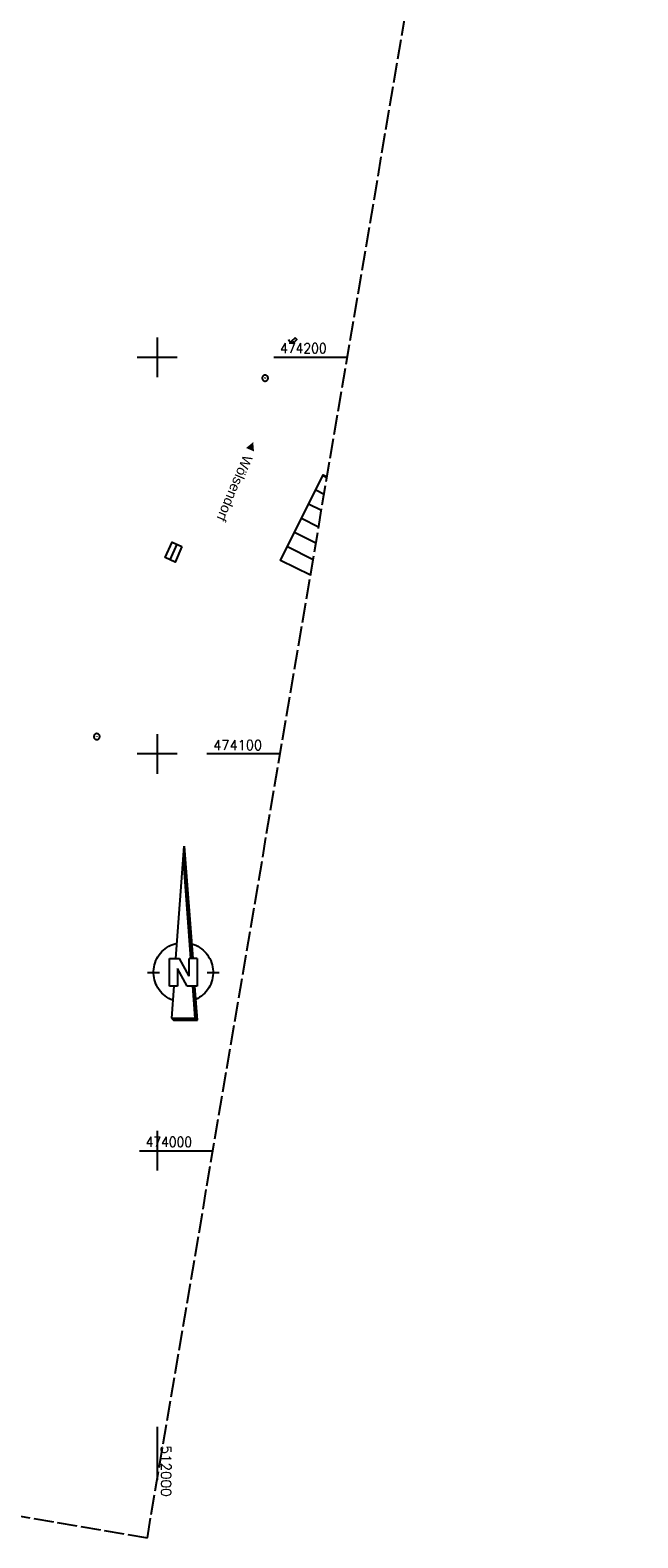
# Model space of a CAD drawing. Extents: x 511715 to 512121, y 473902 to 474680.
# Tile 2 of 5: x 511968 to 512121, y 473902 to 474282. Entities that reach past the tile are written whole.
import ezdxf

# ---------------------------------------------------------------- set-up
doc = ezdxf.new("R2010")
doc.units = 0
doc.header["$LTSCALE"] = 10
doc.header["$MEASUREMENT"] = 0
doc.linetypes.add('LT00', pattern=[0])
doc.linetypes.add('LT14', pattern=[0.6, 0.5, -0.1])
doc.layers.get('0').update_dxf_attribs({"linetype": 'LT00'})
doc.layers.add('-BLATT_91-RAND', color=7, linetype='LT14', plot=False)
for name, color, linetype in [('1401', 7, 'Continuous'), ('DFK_BEB_SCHR', 254, 'LT00'), ('DFK_BEBAUUNG', 250, 'LT00'), ('ORTSRICHTUNG', 7, 'Continuous'), ('V91_AFBR_BAB', 250, 'LT00'), ('V91_KA_PRUF', 182, 'LT00'), ('V91_RASTER', 250, 'LT00'), ('V91_SINKK', 182, 'LT00'), ('V92_RASTER', 250, 'LT00')]:
    doc.layers.add(name, color=color, linetype=linetype)
doc.styles.add('Beschrift', font='ARIAL.TTF')
doc.styles.get("Standard").update_dxf_attribs({"font": 'romans.shx'})

# ---------------------------------------------------------------- blocks, each defined once
blk = doc.blocks.new('SYMB1401')
at = {"layer": '1401'}
for p, q in [((-2.1, -28.35), (0, 0)), ((0, 0), (2.15, -28.35)), ((1.65, -28.35), (-0.25, -3.35)), ((1.7, -28.35), (-0.22, -3.01)), ((1.75, -28.35), (-0.2, -2.68)), ((1.8, -28.35), (-0.17, -2.34)), ((1.85, -28.35), (-0.15, -2.01)), ((1.9, -28.35), (-0.12, -1.68)), ((1.95, -28.35), (-0.1, -1.34)), ((2, -28.35), (-0.07, -1.01)), ((2.05, -28.35), (-0.05, -0.67)), ((2.1, -28.35), (-0.02, -0.34)), ((-3.75, -35.35), (-3.75, -28.35)), ((-3.75, -28.35), (-1.2, -28.35)), ((1.25, -32.8), (-1.2, -28.35)), ((1.25, -32.8), (1.25, -28.35)), ((3.25, -28.35), (1.25, -28.35)), ((3.25, -28.35), (3.25, -35.35)), ((-9.25, -31.85), (-6.25, -31.85)), ((0.7, -35.35), (-1.75, -30.9)), ((-1.75, -30.9), (-1.75, -35.35)), ((5.75, -31.85), (8.75, -31.85)), ((-1.75, -35.35), (-3.75, -35.35)), ((-2.65, -35.35), (-3.25, -43.35)), ((3.25, -35.35), (0.7, -35.35)), ((2.75, -43.35), (2.15, -35.35)), ((2.8, -43.4), (2.2, -35.35)), ((3.3, -43.85), (2.65, -35.35)), ((-3.25, -43.35), (2.75, -43.35)), ((-3.2, -43.4), (2.8, -43.4))]:
    blk.add_line(p, q, dxfattribs=at)
for points in [[(-7.74, -32.11), (-7.75, -31.56), (-7.7, -31.01), (-7.62, -30.47), (-7.51, -29.93), (-7.35, -29.4), (-7.15, -28.89), (-6.92, -28.39), (-6.65, -27.91), (-6.34, -27.45), (-6.01, -27.02), (-5.64, -26.61), (-5.24, -26.23), (-4.82, -25.88), (-4.37, -25.56), (-3.9, -25.28), (-3.41, -25.03), (-2.9, -24.81), (-2.38, -24.64), (-1.85, -24.5)], [(1.85, -24.65), (2.37, -24.82), (2.88, -25.03), (3.37, -25.28), (3.85, -25.57), (4.3, -25.88), (4.72, -26.23), (5.12, -26.61), (5.49, -27.02), (5.83, -27.45), (6.13, -27.91), (6.41, -28.39), (6.64, -28.89), (6.84, -29.4), (7, -29.93), (7.12, -30.47), (7.2, -31.01), (7.24, -31.56), (7.25, -32.11)], [(-2.9, -38.85), (-3.41, -38.64), (-3.9, -38.39), (-4.37, -38.1), (-4.81, -37.78), (-5.24, -37.43), (-5.64, -37.05), (-6, -36.64), (-6.34, -36.21), (-6.64, -35.75), (-6.91, -35.27), (-7.15, -34.78), (-7.35, -34.26), (-7.5, -33.74), (-7.62, -33.2), (-7.7, -32.66), (-7.74, -32.11)], [(7.25, -32.11), (7.21, -32.66), (7.13, -33.21), (7.01, -33.74), (6.85, -34.27), (6.65, -34.78), (6.42, -35.28), (6.15, -35.76), (5.84, -36.22), (5.5, -36.66), (5.13, -37.07), (4.74, -37.45), (4.31, -37.8), (3.86, -38.12), (3.39, -38.4), (2.9, -38.65)], [(-3.15, -43.45), (2.85, -43.45), (2.25, -35.35)], [(-3.1, -43.5), (2.9, -43.5), (2.3, -35.35)], [(-3.05, -43.55), (2.95, -43.55), (2.35, -35.35)], [(-3, -43.6), (3, -43.6), (2.4, -35.35)], [(-2.95, -43.65), (3.05, -43.65), (2.45, -35.35)], [(-2.9, -43.7), (3.1, -43.7), (2.5, -35.35)], [(-2.85, -43.75), (3.15, -43.75), (2.55, -35.35)], [(-2.8, -43.8), (3.2, -43.8), (2.6, -35.35)], [(-2.78, -43.82), (3.25, -43.82), (2.62, -35.35)], [(-3.25, -43.35), (-2.75, -43.85), (3.3, -43.85)]]:
    blk.add_lwpolyline(points, dxfattribs=at)
blk = doc.blocks.new('SYMB0652')
at = {"color": 0, "linetype": 'ByBlock'}
blk.add_lwpolyline([(-0.15, -0.075), (0.15, -0.075), (0.15, 0.075), (-0.15, 0.075), (-0.15, -0.075)], dxfattribs=at)
blk = doc.blocks.new('SYMB0003')
at = {"color": 0, "linetype": 'ByBlock'}
for p, q in [((-0.015712, 0), (0.010166, 0.012015)), ((0, -0.021257), (-0.015712, 0)), ((0.010166, 0.012015), (0, -0.021257))]:
    blk.add_line(p, q, dxfattribs=at)
for points in [[(-0.031395, 0.499013), (-0.093691, 0.491144), (-0.154509, 0.475528), (-0.21289, 0.452414), (-0.267913, 0.422164), (-0.318712, 0.385257), (-0.364484, 0.342274), (-0.404509, 0.293893), (-0.438154, 0.240877), (-0.464888, 0.184062), (-0.484292, 0.124345), (-0.496058, 0.062667), (-0.5, 0)], [(-0.5, 0), (-0.496058, -0.062667), (-0.484292, -0.124345), (-0.464888, -0.184062), (-0.438154, -0.240877), (-0.404509, -0.293893), (-0.364485, -0.342274), (-0.318712, -0.385257), (-0.267914, -0.422164), (-0.21289, -0.452414), (-0.154509, -0.475529), (-0.093691, -0.491144), (-0.031395, -0.499014), (0.031395, -0.499014)], [(0.5, 0), (0.496057, 0.062667), (0.484292, 0.124345), (0.464888, 0.184062), (0.438153, 0.240877), (0.404509, 0.293893), (0.364484, 0.342274), (0.318712, 0.385257), (0.267913, 0.422164), (0.21289, 0.452414), (0.154509, 0.475528), (0.093691, 0.491144), (0.031395, 0.499013), (-0.031395, 0.499013)], [(0.031395, -0.499014), (0.093691, -0.491144), (0.154509, -0.475529), (0.21289, -0.452414), (0.267914, -0.422164), (0.318712, -0.385257), (0.364485, -0.342274), (0.404509, -0.293893), (0.438154, -0.240877), (0.464889, -0.184062), (0.484292, -0.124345), (0.496058, -0.062667), (0.5, 0)]]:
    blk.add_lwpolyline(points, dxfattribs=at)

msp = doc.modelspace()

# ---------------------------------------------------------------- linework, layer by layer
at = {"layer": '-BLATT_91-RAND'}
msp.add_lwpolyline([(511838.11, 474679.99), (511714.55, 473950.38), (511997.52, 473902.46), (512121.08, 474632.07), (511838.11, 474679.99)], dxfattribs=at)
at = {"layer": 'DFK_BEB_SCHR'}
for p, q in [((512042.77, 474169.63), (512041.72, 474170.15)), ((512039.94, 474166.57), (512042.07, 474165.51)), ((512041.37, 474161.39), (512038.16, 474162.99)), ((512036.37, 474159.41), (512040.67, 474157.27)), ((512039.97, 474153.15), (512034.59, 474155.83)), ((512004.92, 474152.86), (512003.18, 474148.97)), ((512032.8, 474152.25), (512039.28, 474149.03))]:
    msp.add_line(p, q, dxfattribs=at)
at = {"layer": 'DFK_BEBAUUNG'}
for points in [[(512038.6, 474145.03, 0), (512031.07, 474148.77, 0), (512041.81, 474170.32, 0), (512042.8, 474169.83, 0)], [(512006.24, 474152.26, 0), (512004.51, 474148.38, 0), (512002.01, 474149.49, 0), (512003.78, 474153.38, 0), (512006.24, 474152.26, 0)]]:
    msp.add_polyline3d(points, dxfattribs=at)
at = {"layer": 'V91_AFBR_BAB'}
msp.add_lwpolyline([(512033.07, 474204.46), (512033.18, 474204.22), (512033.29, 474204), (512033.42, 474203.83), (512033.58, 474203.72), (512033.77, 474203.69), (512034, 474203.72), (512034.23, 474203.81), (512034.48, 474203.91)], dxfattribs=at)
at = {"layer": 'V91_RASTER'}
for p, q in [((512000, 474205), (512000, 474195)), ((511995, 474200), (512005, 474200)), ((512029.41, 474200), (512047.91, 474200)), ((512000, 474105), (512000, 474095)), ((512005, 474100), (511995, 474100)), ((512030.97, 474100), (512012.47, 474100)), ((512000, 474005), (512000, 473995)), ((511995.54, 474000), (512014.04, 474000)), ((512000, 473927.11), (512000, 473917.11))]:
    msp.add_line(p, q, dxfattribs=at)
at = {"layer": 'V92_RASTER'}
msp.add_line((512000, 473930.42), (512000, 473917.11), dxfattribs=at)

# ---------------------------------------------------------------- block references
at = {"layer": '1401'}
msp.add_blockref('SYMB1401', (512006.84, 474076.81), dxfattribs=at)
at = {"layer": 'V91_KA_PRUF', "color": 1, "xscale": 1.499999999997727, "yscale": 1.499999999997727, "zscale": 1.5, "rotation": 260.3880065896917}
for p in [(512027.19, 474194.73), (511984.79, 474104.38)]:
    msp.add_blockref('SYMB0003', p, dxfattribs=at)
at = {"layer": 'V91_SINKK', "color": 1, "xscale": 4.499999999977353, "yscale": 4.499999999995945, "zscale": 4.5, "rotation": 223.8170330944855}
msp.add_blockref('SYMB0652', (512034.5, 474204.19), dxfattribs=at)

# ---------------------------------------------------------------- texts
at = {"layer": 'ORTSRICHTUNG', "insert": (512019.16, 474169.49), "char_height": 2.5, "width": 23.2363, "attachment_point": 8, "rotation": 247.0343, "style": 'Beschrift'}
msp.add_mtext('◄ Wölsendorf', dxfattribs=at)
at = {"layer": 'V91_RASTER'}
for s, width, p in [(' 474200', 0.911, (512029.41, 474201)), (' 474100', 0.958, (512012.47, 474101)), (' 474000', 0.908, (511995.54, 474001))]:
    msp.add_text(s, height=2.5, rotation=0.001, dxfattribs=dict(at, width=width)).set_placement(p)
at = {"layer": 'V92_RASTER', "width": 1.002}
msp.add_text(' 512000', height=2.5, rotation=270.0018, dxfattribs=at).set_placement((512001, 473927.45))

doc.saveas('drawing.dxf')
